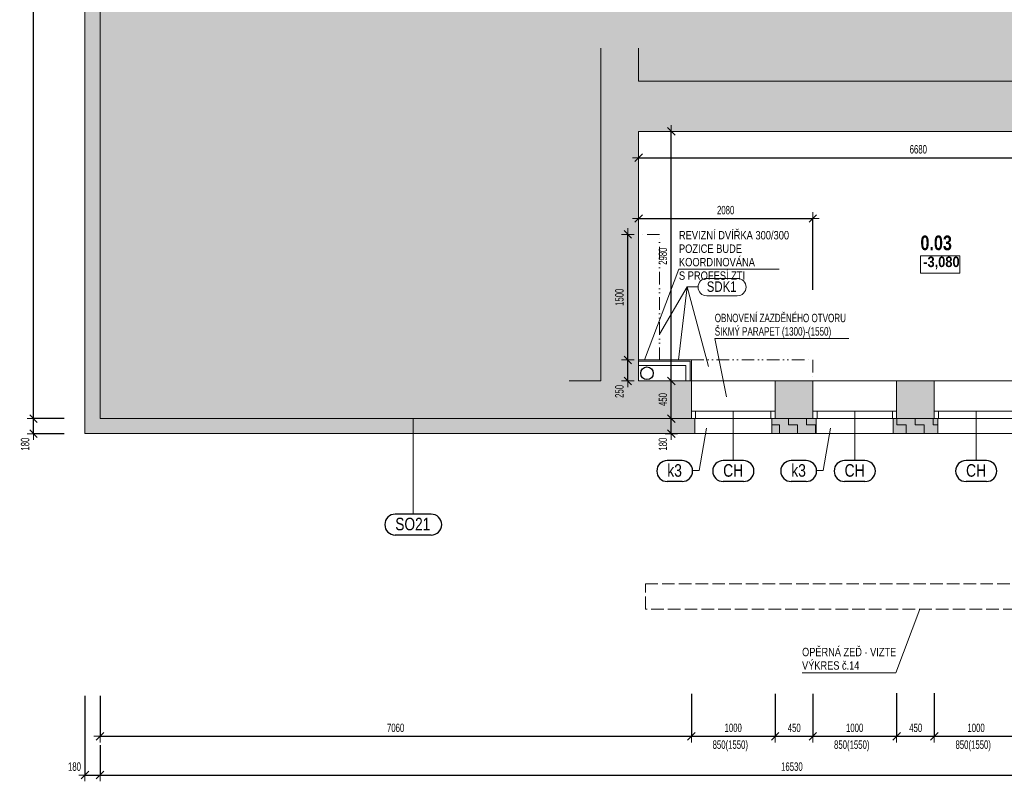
# Model space of a CAD drawing. Header units: millimetres. Extents: x -97971 to 48677, y -63570 to -5533.
# Tile 29 of 65: x -18897 to -7142, y -61928 to -52833. Entities that reach past the tile are written whole.
import ezdxf

# ---------------------------------------------------------------- set-up
doc = ezdxf.new("R2010")
doc.units = ezdxf.units.MM
doc.header["$PDMODE"] = 65
doc.linetypes.add('Carkovana 2x_1', pattern=[200, 150, -50])
doc.linetypes.add('JIS_09_15', pattern=[300, 150, -50, 0, -50, 0, -50])
for name, color, linetype, lineweight in [('XR$1$1.PP - NÁVRH_1', 7, 'Continuous', 25), ('XR$2$KOTY_1', 7, 'Continuous', 25), ('XR$4$VÝPLNĚ_1', 7, 'Continuous', 25), ('XR$7$FILING ___1', 7, 'Continuous', 25), ('XR$8$TZB ___1', 7, 'Continuous', 25), ('XR$9$KCE NAD_1', 7, 'Continuous', 25)]:
    doc.layers.add(name, color=color, linetype=linetype, lineweight=lineweight)
doc.styles.add('ARIAL', font='ARIAL.TTF')
doc.styles.add('Arial Black', font='Arial Black')
doc.styles.add('ARIALNARROW', font='ARIALN.TTF')
doc.dimstyles.new('DIMSTYLE_3', dxfattribs={"dimtxt": 100, "dimasz": 150, "dimexe": 0, "dimexo": 0, "dimgap": 50, "dimtad": 2, "dimdec": 0, "dimrnd": 5, "dimzin": 12, "dimdsep": 46, "dimtxsty": 'ARIALNARROW', "dimblk1": 'ALL_ML_STRICH', "dimblk2": 'ALL_ML_STRICH', "dimsah": 1, "dimcen": 0, "dimclrd": 6, "dimclre": 6, "dimclrt": 6, "dimadec": 0, "dimazin": 0, "dimtfac": 1, "dimtdec": 0, "dimtix": 1, "dimtmove": 2, "dimatfit": 3, "dimfxl": 0, "dimtzin": 0, "dimlwd": 0, "dimlwe": 13, "dimarcsym": 0})
doc.dimstyles.new('DIMSTYLE_4', dxfattribs={"dimtxt": 100, "dimasz": 150, "dimexe": 0, "dimexo": 0, "dimgap": 50, "dimtad": 2, "dimdec": 0, "dimrnd": 5, "dimzin": 12, "dimdsep": 46, "dimtxsty": 'ARIALNARROW', "dimblk1": 'ALL_ML_STRICH', "dimblk2": 'ALL_ML_STRICH', "dimsah": 1, "dimcen": 0, "dimclrd": 6, "dimclre": 6, "dimclrt": 6, "dimadec": 0, "dimazin": 0, "dimtfac": 1, "dimtdec": 0, "dimtix": 1, "dimtmove": 2, "dimatfit": 3, "dimfxl": 0, "dimtvp": 1.2, "dimtzin": 0, "dimlwd": 0, "dimlwe": 13, "dimarcsym": 0})
doc.dimstyles.new('DIMSTYLE_5', dxfattribs={"dimtxt": 100, "dimasz": 150, "dimexe": 0, "dimexo": 0, "dimgap": 50, "dimtad": 2, "dimdec": 0, "dimrnd": 5, "dimzin": 12, "dimdsep": 46, "dimtxsty": 'ARIALNARROW', "dimblk1": 'ALL_ML_STRICH', "dimblk2": 'ALL_ML_STRICH', "dimsah": 1, "dimcen": 0, "dimclrd": 6, "dimclre": 6, "dimclrt": 6, "dimadec": 0, "dimazin": 0, "dimtfac": 1, "dimtdec": 0, "dimtix": 1, "dimtmove": 2, "dimatfit": 3, "dimfxl": 0, "dimtvp": 1.2, "dimtzin": 0, "dimlwd": 0, "dimlwe": 13, "dimarcsym": 0})
pattern_1 = [(0, (216, 216), (108, 108), [108, -108]), (90, (216, 216), (-108, 108), [108, -108])]

# ---------------------------------------------------------------- blocks, each defined once
blk = doc.blocks.new('ALL_ML_STRICH')
at = {"color": 0, "linetype": 'ByBlock', "lineweight": -2}
for p, q in [((-1, 0), (0.5, 0)), ((-0.3, -0.3), (0.3, 0.3)), ((0, -0.5), (0, 0.5))]:
    blk.add_line(p, q, dxfattribs=at)
blk = doc.blocks.new('*D21')
at = {"layer": 'DEFPOINTS', "color": 6, "linetype": 'Continuous', "lineweight": 13}
for p in [(-9428, -57597), (-11118, -57777), (-9388, -57777)]:
    blk.add_point(p, dxfattribs=at)
at = {"layer": 'XR$2$KOTY_1', "color": 6, "linetype": 'Continuous', "lineweight": -2}
for p, q in [((-11118, -57597), (-11118, -57597)), ((-11118, -57777), (-11118, -57597)), ((-11118, -57777), (-11118, -57777))]:
    blk.add_line(p, q, dxfattribs=at)
at = {"layer": 'XR$2$KOTY_1', "color": 6, "linetype": 'Continuous', "lineweight": 13, "xscale": 150, "yscale": 150, "zscale": 150}
for p, rotation in [((-11118, -57597), 90), ((-11118, -57777), 270)]:
    blk.add_blockref('ALL_ML_STRICH', p, dxfattribs=dict(at, rotation=rotation))
at = {"layer": 'XR$2$KOTY_1', "color": 6, "linetype": 'Continuous', "lineweight": 13, "insert": (-11218, -57902), "char_height": 100, "width": 243.43, "attachment_point": 5, "rotation": 90, "style": 'ARIALNARROW'}
blk.add_mtext('\\W0.81;\\A1;{180}', dxfattribs=at)
blk = doc.blocks.new('*D22')
at = {"layer": 'DEFPOINTS', "color": 6, "linetype": 'Continuous', "lineweight": 13}
for p in [(-11508, -57147), (-11118, -57597), (-9428, -57597)]:
    blk.add_point(p, dxfattribs=at)
at = {"layer": 'XR$2$KOTY_1', "color": 6, "linetype": 'Continuous', "lineweight": -2}
for p, q in [((-11118, -57147), (-11118, -57147)), ((-11118, -57597), (-11118, -57147)), ((-11118, -57597), (-11118, -57597))]:
    blk.add_line(p, q, dxfattribs=at)
at = {"layer": 'XR$2$KOTY_1', "color": 6, "linetype": 'Continuous', "lineweight": 13, "xscale": 150, "yscale": 150, "zscale": 150}
for p, rotation in [((-11118, -57147), 90), ((-11118, -57597), 270)]:
    blk.add_blockref('ALL_ML_STRICH', p, dxfattribs=dict(at, rotation=rotation))
at = {"layer": 'XR$2$KOTY_1', "color": 6, "linetype": 'Continuous', "lineweight": 13, "insert": (-11218, -57369), "char_height": 100, "width": 243.43, "attachment_point": 5, "rotation": 90, "style": 'ARIALNARROW'}
blk.add_mtext('\\W0.81;\\A1;{450}', dxfattribs=at)
blk = doc.blocks.new('*D23')
at = {"layer": 'DEFPOINTS', "color": 6, "linetype": 'Continuous', "lineweight": 13}
for p in [(-11508, -54167), (-11508, -57147), (-11118, -57147)]:
    blk.add_point(p, dxfattribs=at)
at = {"layer": 'XR$2$KOTY_1', "color": 6, "linetype": 'Continuous', "lineweight": -2}
for p, q in [((-11118, -54167), (-11118, -54167)), ((-11118, -57147), (-11118, -54167)), ((-11118, -57147), (-11118, -57147))]:
    blk.add_line(p, q, dxfattribs=at)
at = {"layer": 'XR$2$KOTY_1', "color": 6, "linetype": 'Continuous', "lineweight": 13, "xscale": 150, "yscale": 150, "zscale": 150}
for p, rotation in [((-11118, -54167), 90), ((-11118, -57147), 270)]:
    blk.add_blockref('ALL_ML_STRICH', p, dxfattribs=dict(at, rotation=rotation))
at = {"layer": 'XR$2$KOTY_1', "color": 6, "linetype": 'Continuous', "lineweight": 13, "insert": (-11218, -55658), "char_height": 100, "width": 324.57, "attachment_point": 5, "rotation": 90, "style": 'ARIALNARROW'}
blk.add_mtext('\\W0.81;\\A1;{2980}', dxfattribs=at)
blk = doc.blocks.new('*D33')
at = {"layer": 'DEFPOINTS', "color": 6, "linetype": 'Continuous', "lineweight": 13}
for p in [(-17938, -57597), (-18732, -57777), (-18118, -57777)]:
    blk.add_point(p, dxfattribs=at)
at = {"layer": 'XR$2$KOTY_1', "color": 6, "linetype": 'Continuous', "lineweight": -2}
for p, q in [((-18368, -57597), (-18732, -57597)), ((-18732, -57777), (-18732, -57597)), ((-18368, -57777), (-18732, -57777))]:
    blk.add_line(p, q, dxfattribs=at)
at = {"layer": 'XR$2$KOTY_1', "color": 6, "linetype": 'Continuous', "lineweight": 13, "xscale": 150, "yscale": 150, "zscale": 150}
for p, rotation in [((-18732, -57597), 90), ((-18732, -57777), 270)]:
    blk.add_blockref('ALL_ML_STRICH', p, dxfattribs=dict(at, rotation=rotation))
at = {"layer": 'XR$2$KOTY_1', "color": 6, "linetype": 'Continuous', "lineweight": 13, "insert": (-18832, -57902), "char_height": 100, "width": 243.43, "attachment_point": 5, "rotation": 90, "style": 'ARIALNARROW'}
blk.add_mtext('\\W0.81;\\A1;{180}', dxfattribs=at)
blk = doc.blocks.new('*D34')
at = {"layer": 'DEFPOINTS', "color": 6, "linetype": 'Continuous', "lineweight": 13}
for p in [(-17938, -45472), (-18732, -57597), (-17938, -57597)]:
    blk.add_point(p, dxfattribs=at)
at = {"layer": 'XR$2$KOTY_1', "color": 6, "linetype": 'Continuous', "lineweight": -2}
for p, q in [((-18368, -45472), (-18732, -45472)), ((-18732, -57597), (-18732, -45472)), ((-18368, -57597), (-18732, -57597))]:
    blk.add_line(p, q, dxfattribs=at)
at = {"layer": 'XR$2$KOTY_1', "color": 6, "linetype": 'Continuous', "lineweight": 13, "xscale": 150, "yscale": 150, "zscale": 150}
for p, rotation in [((-18732, -45472), 90), ((-18732, -57597), 270)]:
    blk.add_blockref('ALL_ML_STRICH', p, dxfattribs=dict(at, rotation=rotation))
at = {"layer": 'XR$2$KOTY_1', "color": 6, "linetype": 'Continuous', "lineweight": 13, "insert": (-18832, -51539), "char_height": 100, "width": 405.71, "attachment_point": 5, "rotation": 90, "style": 'ARIALNARROW'}
blk.add_mtext('\\W0.81;\\A1;{12125}', dxfattribs=at)
blk = doc.blocks.new('*D65')
at = {"layer": 'DEFPOINTS', "color": 6, "linetype": 'Continuous', "lineweight": 13}
for p in [(-11508, -55208), (-11508, -55397), (-9428, -56897)]:
    blk.add_point(p, dxfattribs=at)
at = {"layer": 'XR$2$KOTY_1', "color": 6, "linetype": 'Continuous', "lineweight": -2}
for p, q in [((-11508, -55208), (-11508, -55208)), ((-11508, -55208), (-9428, -55208)), ((-9428, -56058), (-9428, -55208))]:
    blk.add_line(p, q, dxfattribs=at)
at = {"layer": 'XR$2$KOTY_1', "color": 6, "linetype": 'Continuous', "lineweight": 13, "xscale": 150, "yscale": 150, "zscale": 150, "rotation": 180}
blk.add_blockref('ALL_ML_STRICH', (-11508, -55208), dxfattribs=at)
at = {"layer": 'XR$2$KOTY_1', "color": 6, "linetype": 'Continuous', "lineweight": 13, "xscale": 150, "yscale": 150, "zscale": 150}
blk.add_blockref('ALL_ML_STRICH', (-9428, -55208), dxfattribs=at)
at = {"layer": 'XR$2$KOTY_1', "color": 6, "linetype": 'Continuous', "lineweight": 13, "insert": (-10469, -55108), "char_height": 100, "width": 324.57, "attachment_point": 5, "style": 'ARIALNARROW'}
blk.add_mtext('\\W0.81;\\A1;{2080}', dxfattribs=at)
blk = doc.blocks.new('*D66')
at = {"layer": 'DEFPOINTS', "color": 6, "linetype": 'Continuous', "lineweight": 13}
for p in [(-11508, -56897), (-11637, -57147), (-11508, -57147)]:
    blk.add_point(p, dxfattribs=at)
at = {"layer": 'XR$2$KOTY_1', "color": 6, "linetype": 'Continuous', "lineweight": -2}
for p, q in [((-11637, -56897), (-11637, -56897)), ((-11637, -57147), (-11637, -56897)), ((-11637, -57147), (-11637, -57147))]:
    blk.add_line(p, q, dxfattribs=at)
at = {"layer": 'XR$2$KOTY_1', "color": 6, "linetype": 'Continuous', "lineweight": 13, "xscale": 150, "yscale": 150, "zscale": 150}
for p, rotation in [((-11637, -56897), 90), ((-11637, -57147), 270)]:
    blk.add_blockref('ALL_ML_STRICH', p, dxfattribs=dict(at, rotation=rotation))
at = {"layer": 'XR$2$KOTY_1', "color": 6, "linetype": 'Continuous', "lineweight": 13, "insert": (-11737, -57272), "char_height": 100, "width": 243.43, "attachment_point": 5, "rotation": 90, "style": 'ARIALNARROW'}
blk.add_mtext('\\W0.81;\\A1;{250}', dxfattribs=at)
blk = doc.blocks.new('*D67')
at = {"layer": 'DEFPOINTS', "color": 6, "linetype": 'Continuous', "lineweight": 13}
for p in [(-11508, -55397), (-11637, -56897), (-11508, -56897)]:
    blk.add_point(p, dxfattribs=at)
at = {"layer": 'XR$2$KOTY_1', "color": 6, "linetype": 'Continuous', "lineweight": -2}
for p, q in [((-11637, -55397), (-11637, -55397)), ((-11637, -56897), (-11637, -55397)), ((-11637, -56897), (-11637, -56897))]:
    blk.add_line(p, q, dxfattribs=at)
at = {"layer": 'XR$2$KOTY_1', "color": 6, "linetype": 'Continuous', "lineweight": 13, "xscale": 150, "yscale": 150, "zscale": 150}
for p, rotation in [((-11637, -55397), 90), ((-11637, -56897), 270)]:
    blk.add_blockref('ALL_ML_STRICH', p, dxfattribs=dict(at, rotation=rotation))
at = {"layer": 'XR$2$KOTY_1', "color": 6, "linetype": 'Continuous', "lineweight": 13, "insert": (-11737, -56148), "char_height": 100, "width": 324.57, "attachment_point": 5, "rotation": 90, "style": 'ARIALNARROW'}
blk.add_mtext('\\W0.81;\\A1;{1500}', dxfattribs=at)
blk = doc.blocks.new('*D73')
at = {"layer": 'DEFPOINTS', "color": 6, "linetype": 'Continuous', "lineweight": 13}
for p in [(-17938, -57597), (-18118, -57777), (-18118, -61853)]:
    blk.add_point(p, dxfattribs=at)
at = {"layer": 'XR$2$KOTY_1', "color": 6, "linetype": 'Continuous', "lineweight": -2}
for p, q in [((-18118, -60909), (-18118, -61853)), ((-17938, -61495), (-17938, -61853)), ((-18118, -61853), (-17938, -61853))]:
    blk.add_line(p, q, dxfattribs=at)
at = {"layer": 'XR$2$KOTY_1', "color": 6, "linetype": 'Continuous', "lineweight": 13, "xscale": 150, "yscale": 150, "zscale": 150, "rotation": 180}
blk.add_blockref('ALL_ML_STRICH', (-18118, -61853), dxfattribs=at)
at = {"layer": 'XR$2$KOTY_1', "color": 6, "linetype": 'Continuous', "lineweight": 13, "xscale": 150, "yscale": 150, "zscale": 150}
blk.add_blockref('ALL_ML_STRICH', (-17938, -61853), dxfattribs=at)
at = {"layer": 'XR$2$KOTY_1', "color": 6, "linetype": 'Continuous', "lineweight": 13, "insert": (-18243, -61753), "char_height": 100, "width": 243.43, "attachment_point": 5, "style": 'ARIALNARROW'}
blk.add_mtext('\\W0.81;\\A1;{180}', dxfattribs=at)
blk = doc.blocks.new('*D74')
at = {"layer": 'DEFPOINTS', "color": 6, "linetype": 'Continuous', "lineweight": 13}
for p in [(-17938, -57597), (-1408, -59847), (-17938, -61853)]:
    blk.add_point(p, dxfattribs=at)
at = {"layer": 'XR$2$KOTY_1', "color": 6, "linetype": 'Continuous', "lineweight": -2}
for p, q in [((-17938, -61495), (-17938, -61853)), ((-1408, -61565), (-1408, -61853)), ((-17938, -61853), (-1408, -61853))]:
    blk.add_line(p, q, dxfattribs=at)
at = {"layer": 'XR$2$KOTY_1', "color": 6, "linetype": 'Continuous', "lineweight": 13, "xscale": 150, "yscale": 150, "zscale": 150, "rotation": 180}
blk.add_blockref('ALL_ML_STRICH', (-17938, -61853), dxfattribs=at)
at = {"layer": 'XR$2$KOTY_1', "color": 6, "linetype": 'Continuous', "lineweight": 13, "xscale": 150, "yscale": 150, "zscale": 150}
blk.add_blockref('ALL_ML_STRICH', (-1408, -61853), dxfattribs=at)
at = {"layer": 'XR$2$KOTY_1', "color": 6, "linetype": 'Continuous', "lineweight": 13, "insert": (-9678, -61753), "char_height": 100, "width": 405.71, "attachment_point": 5, "style": 'ARIALNARROW'}
blk.add_mtext('\\W0.81;\\A1;{16530}', dxfattribs=at)
blk = doc.blocks.new('*D78')
at = {"layer": 'DEFPOINTS', "color": 6, "linetype": 'Continuous', "lineweight": 13}
for p in [(-10878, -57147), (-17938, -57597), (-17938, -61390)]:
    blk.add_point(p, dxfattribs=at)
at = {"layer": 'XR$2$KOTY_1', "color": 6, "linetype": 'Continuous', "lineweight": -2}
for p, q in [((-10878, -60882), (-10878, -61390)), ((-17938, -60909), (-17938, -61390)), ((-17938, -61390), (-10878, -61390))]:
    blk.add_line(p, q, dxfattribs=at)
at = {"layer": 'XR$2$KOTY_1', "color": 6, "linetype": 'Continuous', "lineweight": 13, "xscale": 150, "yscale": 150, "zscale": 150, "rotation": 180}
blk.add_blockref('ALL_ML_STRICH', (-17938, -61390), dxfattribs=at)
at = {"layer": 'XR$2$KOTY_1', "color": 6, "linetype": 'Continuous', "lineweight": 13, "xscale": 150, "yscale": 150, "zscale": 150}
blk.add_blockref('ALL_ML_STRICH', (-10878, -61390), dxfattribs=at)
at = {"layer": 'XR$2$KOTY_1', "color": 6, "linetype": 'Continuous', "lineweight": 13, "insert": (-14409, -61290), "char_height": 100, "width": 324.57, "attachment_point": 5, "style": 'ARIALNARROW'}
blk.add_mtext('\\W0.81;\\A1;{7060}', dxfattribs=at)
blk = doc.blocks.new('*D79')
at = {"layer": 'DEFPOINTS', "color": 6, "linetype": 'Continuous', "lineweight": 13}
for p in [(-10878, -57147), (-9878, -57147), (-10878, -61390)]:
    blk.add_point(p, dxfattribs=at)
at = {"layer": 'XR$2$KOTY_1', "color": 6, "linetype": 'Continuous', "lineweight": -2}
for p, q in [((-10878, -60882), (-10878, -61390)), ((-9878, -60882), (-9878, -61390)), ((-10878, -61390), (-9878, -61390))]:
    blk.add_line(p, q, dxfattribs=at)
at = {"layer": 'XR$2$KOTY_1', "color": 6, "linetype": 'Continuous', "lineweight": 13, "xscale": 150, "yscale": 150, "zscale": 150, "rotation": 180}
blk.add_blockref('ALL_ML_STRICH', (-10878, -61390), dxfattribs=at)
at = {"layer": 'XR$2$KOTY_1', "color": 6, "linetype": 'Continuous', "lineweight": 13, "xscale": 150, "yscale": 150, "zscale": 150}
blk.add_blockref('ALL_ML_STRICH', (-9878, -61390), dxfattribs=at)
at = {"layer": 'XR$2$KOTY_1', "color": 6, "linetype": 'Continuous', "lineweight": 13, "insert": (-10379, -61290), "char_height": 100, "width": 324.57, "attachment_point": 5, "style": 'ARIALNARROW'}
blk.add_mtext('\\W0.81;\\A1;{1000}', dxfattribs=at)
at = {"layer": 'XR$2$KOTY_1', "color": 6, "linetype": 'Continuous', "lineweight": 13, "insert": (-10625, -61440), "char_height": 100, "width": 5, "attachment_point": 1, "line_spacing_factor": 0.60241, "style": 'ARIALNARROW'}
blk.add_mtext('\\W0.81;850(1550)', dxfattribs=at)
blk = doc.blocks.new('*D80')
at = {"layer": 'DEFPOINTS', "color": 6, "linetype": 'Continuous', "lineweight": 13}
for p in [(-9878, -57147), (-9428, -57147), (-9878, -61390)]:
    blk.add_point(p, dxfattribs=at)
at = {"layer": 'XR$2$KOTY_1', "color": 6, "linetype": 'Continuous', "lineweight": -2}
for p, q in [((-9878, -60882), (-9878, -61390)), ((-9428, -60882), (-9428, -61390)), ((-9878, -61390), (-9428, -61390))]:
    blk.add_line(p, q, dxfattribs=at)
at = {"layer": 'XR$2$KOTY_1', "color": 6, "linetype": 'Continuous', "lineweight": 13, "xscale": 150, "yscale": 150, "zscale": 150, "rotation": 180}
blk.add_blockref('ALL_ML_STRICH', (-9878, -61390), dxfattribs=at)
at = {"layer": 'XR$2$KOTY_1', "color": 6, "linetype": 'Continuous', "lineweight": 13, "xscale": 150, "yscale": 150, "zscale": 150}
blk.add_blockref('ALL_ML_STRICH', (-9428, -61390), dxfattribs=at)
at = {"layer": 'XR$2$KOTY_1', "color": 6, "linetype": 'Continuous', "lineweight": 13, "insert": (-9650, -61290), "char_height": 100, "width": 243.43, "attachment_point": 5, "style": 'ARIALNARROW'}
blk.add_mtext('\\W0.81;\\A1;{450}', dxfattribs=at)
blk = doc.blocks.new('*D81')
at = {"layer": 'DEFPOINTS', "color": 6, "linetype": 'Continuous', "lineweight": 13}
for p in [(-9428, -57147), (-8428, -57147), (-9428, -61390)]:
    blk.add_point(p, dxfattribs=at)
at = {"layer": 'XR$2$KOTY_1', "color": 6, "linetype": 'Continuous', "lineweight": -2}
for p, q in [((-9428, -60882), (-9428, -61390)), ((-8428, -60877), (-8428, -61390)), ((-9428, -61390), (-8428, -61390))]:
    blk.add_line(p, q, dxfattribs=at)
at = {"layer": 'XR$2$KOTY_1', "color": 6, "linetype": 'Continuous', "lineweight": 13, "xscale": 150, "yscale": 150, "zscale": 150, "rotation": 180}
blk.add_blockref('ALL_ML_STRICH', (-9428, -61390), dxfattribs=at)
at = {"layer": 'XR$2$KOTY_1', "color": 6, "linetype": 'Continuous', "lineweight": 13, "xscale": 150, "yscale": 150, "zscale": 150}
blk.add_blockref('ALL_ML_STRICH', (-8428, -61390), dxfattribs=at)
at = {"layer": 'XR$2$KOTY_1', "color": 6, "linetype": 'Continuous', "lineweight": 13, "insert": (-8929, -61290), "char_height": 100, "width": 324.57, "attachment_point": 5, "style": 'ARIALNARROW'}
blk.add_mtext('\\W0.81;\\A1;{1000}', dxfattribs=at)
at = {"layer": 'XR$2$KOTY_1', "color": 6, "linetype": 'Continuous', "lineweight": 13, "insert": (-9175, -61440), "char_height": 100, "width": 5, "attachment_point": 1, "line_spacing_factor": 0.60241, "style": 'ARIALNARROW'}
blk.add_mtext('\\W0.81;850(1550)', dxfattribs=at)
blk = doc.blocks.new('*D82')
at = {"layer": 'DEFPOINTS', "color": 6, "linetype": 'Continuous', "lineweight": 13}
for p in [(-8428, -57147), (-7978, -57147), (-8428, -61390)]:
    blk.add_point(p, dxfattribs=at)
at = {"layer": 'XR$2$KOTY_1', "color": 6, "linetype": 'Continuous', "lineweight": -2}
for p, q in [((-8428, -60877), (-8428, -61390)), ((-7978, -60875), (-7978, -61390)), ((-8428, -61390), (-7978, -61390))]:
    blk.add_line(p, q, dxfattribs=at)
at = {"layer": 'XR$2$KOTY_1', "color": 6, "linetype": 'Continuous', "lineweight": 13, "xscale": 150, "yscale": 150, "zscale": 150, "rotation": 180}
blk.add_blockref('ALL_ML_STRICH', (-8428, -61390), dxfattribs=at)
at = {"layer": 'XR$2$KOTY_1', "color": 6, "linetype": 'Continuous', "lineweight": 13, "xscale": 150, "yscale": 150, "zscale": 150}
blk.add_blockref('ALL_ML_STRICH', (-7978, -61390), dxfattribs=at)
at = {"layer": 'XR$2$KOTY_1', "color": 6, "linetype": 'Continuous', "lineweight": 13, "insert": (-8200, -61290), "char_height": 100, "width": 243.43, "attachment_point": 5, "style": 'ARIALNARROW'}
blk.add_mtext('\\W0.81;\\A1;{450}', dxfattribs=at)
blk = doc.blocks.new('*D83')
at = {"layer": 'DEFPOINTS', "color": 6, "linetype": 'Continuous', "lineweight": 13}
for p in [(-7978, -57147), (-6978, -57147), (-7978, -61390)]:
    blk.add_point(p, dxfattribs=at)
at = {"layer": 'XR$2$KOTY_1', "color": 6, "linetype": 'Continuous', "lineweight": -2}
for p, q in [((-7978, -60875), (-7978, -61390)), ((-6978, -60869), (-6978, -61390)), ((-7978, -61390), (-6978, -61390))]:
    blk.add_line(p, q, dxfattribs=at)
at = {"layer": 'XR$2$KOTY_1', "color": 6, "linetype": 'Continuous', "lineweight": 13, "xscale": 150, "yscale": 150, "zscale": 150, "rotation": 180}
blk.add_blockref('ALL_ML_STRICH', (-7978, -61390), dxfattribs=at)
at = {"layer": 'XR$2$KOTY_1', "color": 6, "linetype": 'Continuous', "lineweight": 13, "xscale": 150, "yscale": 150, "zscale": 150}
blk.add_blockref('ALL_ML_STRICH', (-6978, -61390), dxfattribs=at)
at = {"layer": 'XR$2$KOTY_1', "color": 6, "linetype": 'Continuous', "lineweight": 13, "insert": (-7479, -61290), "char_height": 100, "width": 324.57, "attachment_point": 5, "style": 'ARIALNARROW'}
blk.add_mtext('\\W0.81;\\A1;{1000}', dxfattribs=at)
at = {"layer": 'XR$2$KOTY_1', "color": 6, "linetype": 'Continuous', "lineweight": 13, "insert": (-7725, -61440), "char_height": 100, "width": 5, "attachment_point": 1, "line_spacing_factor": 0.60241, "style": 'ARIALNARROW'}
blk.add_mtext('\\W0.81;850(1550)', dxfattribs=at)
blk = doc.blocks.new('*D92')
at = {"layer": 'DEFPOINTS', "color": 6, "linetype": 'Continuous', "lineweight": 13}
for p in [(-11508, -54167), (-4828, -54167), (-11508, -54482)]:
    blk.add_point(p, dxfattribs=at)
at = {"layer": 'XR$2$KOTY_1', "color": 6, "linetype": 'Continuous', "lineweight": -2}
for p, q in [((-11508, -54482), (-11508, -54482)), ((-11508, -54482), (-4828, -54482)), ((-4828, -54482), (-4828, -54482))]:
    blk.add_line(p, q, dxfattribs=at)
at = {"layer": 'XR$2$KOTY_1', "color": 6, "linetype": 'Continuous', "lineweight": 13, "xscale": 150, "yscale": 150, "zscale": 150, "rotation": 180}
blk.add_blockref('ALL_ML_STRICH', (-11508, -54482), dxfattribs=at)
at = {"layer": 'XR$2$KOTY_1', "color": 6, "linetype": 'Continuous', "lineweight": 13, "xscale": 150, "yscale": 150, "zscale": 150}
blk.add_blockref('ALL_ML_STRICH', (-4828, -54482), dxfattribs=at)
at = {"layer": 'XR$2$KOTY_1', "color": 6, "linetype": 'Continuous', "lineweight": 13, "insert": (-8169, -54382), "char_height": 100, "width": 324.57, "attachment_point": 5, "style": 'ARIALNARROW'}
blk.add_mtext('\\W0.81;\\A1;{6680}', dxfattribs=at)

msp = doc.modelspace()

# ---------------------------------------------------------------- hatches: boundary and pattern name
at = {"layer": 'XR$7$FILING ___1', "linetype": 'Continuous', "lineweight": 13}
for color, points in [(11, [(-11327.8, -45291.7), (-18117.8, -45291.7), (-18117.8, -57776.7), (-10837.8, -57776.7), (-10837.8, -57596.7), (-17937.8, -57596.7), (-17937.8, -45471.7), (-11507.8, -45471.7), (-11507.8, -47156.7), (-1982.8, -47156.7), (-1982.8, -46976.7), (-11327.8, -46976.7)]), (254, [(-2875.1, -47156.7), (-11507.8, -47156.7), (-11507.8, -45471.7), (-17937.8, -45471.7), (-17937.8, -57596.7), (-12335.6, -57596.7), (-12335.6, -57146.7), (-11957.8, -57146.7), (-11957.8, -53172.2), (-11507.8, -53172.2), (-11507.8, -53566.7), (-2652.8, -53566.7), (-2652.8, -47606.7), (-2875.1, -47606.7)]), (11, [(-9917.8, -57776.7), (-9387.8, -57776.7), (-9387.8, -57596.7), (-9917.8, -57596.7)]), (11, [(-7937.8, -57596.7), (-8467.8, -57596.7), (-8467.8, -57776.7), (-7937.8, -57776.7)])]:
    msp.add_hatch(color=color, dxfattribs=at).paths.add_polyline_path(points, flags=0)
h = msp.add_hatch(dxfattribs=at)
h.set_pattern_fill('VZOR', scale=108, style=0, pattern_type=2)
h.set_pattern_definition(pattern_1)
h.paths.add_polyline_path([(-11327.8, -45291.7), (-18117.8, -45291.7), (-18117.8, -57776.7), (-10837.8, -57776.7), (-10837.8, -57596.7), (-17937.8, -57596.7), (-17937.8, -45471.7), (-11507.8, -45471.7), (-11507.8, -47156.7), (-1982.8, -47156.7), (-1982.8, -46976.7), (-11327.8, -46976.7)], flags=0)
at = {"layer": 'XR$7$FILING ___1', "linetype": 'Continuous', "lineweight": 50}
for points in [[(-2022.8, -47606.7), (-2022.8, -47156.7), (-2875.1, -47156.7), (-2875.1, -47606.7), (-2652.8, -47606.7), (-2652.8, -53566.7), (-11507.8, -53566.7), (-11507.8, -53172.2), (-11957.8, -53172.2), (-11957.8, -57146.7), (-12335.6, -57146.7), (-12335.6, -57596.7), (-10877.8, -57596.7), (-10877.8, -57146.7), (-11507.8, -57146.7), (-11507.8, -54166.7), (-4827.8, -54166.7), (-4827.8, -54966.7), (-4527.8, -54966.7), (-4527.8, -54166.7), (-1077.8, -54166.7), (-1077.8, -54266.7), (-777.8, -54266.7), (-777.8, -53566.7), (-1357.8, -53566.7), (-1357.8, -52966.7), (-2052.8, -52966.7), (-2052.8, -47606.7)], [(-9427.8, -57146.7), (-9877.8, -57146.7), (-9877.8, -57596.7), (-9427.8, -57596.7)], [(-8427.8, -57596.7), (-7977.8, -57596.7), (-7977.8, -57146.7), (-8427.8, -57146.7)]]:
    msp.add_hatch(color=254, dxfattribs=at).paths.add_polyline_path(points)
at = {"layer": 'XR$7$FILING ___1', "linetype": 'Continuous', "lineweight": 13}
h = msp.add_hatch(dxfattribs=at)
h.set_pattern_fill('VZOR', scale=108, style=0, pattern_type=2)
h.set_pattern_definition(pattern_1)
h.paths.add_polyline_path([(-9917.8, -57776.7), (-9387.8, -57776.7), (-9387.8, -57596.7), (-9917.8, -57596.7)], flags=0)
h = msp.add_hatch(dxfattribs=at)
h.set_pattern_fill('VZOR', scale=108, style=0, pattern_type=2)
h.set_pattern_definition(pattern_1)
h.paths.add_polyline_path([(-7937.8, -57596.7), (-8467.8, -57596.7), (-8467.8, -57776.7), (-7937.8, -57776.7)], flags=0)

# ---------------------------------------------------------------- linework, layer by layer
at = {"layer": 'XR$1$1.PP - NÁVRH_1', "color": 7, "linetype": 'Continuous', "lineweight": 13}
for p, q in [((-18117.8, -45291.7), (-18117.8, -57776.7)), ((-17937.8, -45471.7), (-17937.8, -57596.7)), ((-10877.8, -56896.7), (-11507.8, -56896.7)), ((-10892.8, -56911.7), (-11507.8, -56911.7)), ((-10942.8, -56961.7), (-11507.8, -56961.7)), ((-10942.8, -57146.7), (-10942.8, -56961.7)), ((-10892.8, -57146.7), (-10892.8, -56911.7)), ((-10877.8, -57146.7), (-10877.8, -56896.7)), ((-9877.8, -57146.7), (-10877.8, -57146.7)), ((-9877.8, -57146.7), (-10877.8, -57146.7)), ((-8427.8, -57146.7), (-9427.8, -57146.7)), ((-8427.8, -57146.7), (-9427.8, -57146.7)), ((-6977.8, -57146.7), (-7977.8, -57146.7)), ((-17937.8, -57596.7), (-12335.6, -57596.7)), ((-10837.8, -57596.7), (-10877.8, -57596.7)), ((-10837.8, -57596.7), (-10837.8, -57776.7)), ((-10837.8, -57596.7), (-10837.8, -57776.7)), ((-9917.8, -57596.7), (-9917.8, -57776.7)), ((-9917.8, -57596.7), (-9917.8, -57776.7)), ((-9877.8, -57596.7), (-9917.8, -57596.7)), ((-9387.8, -57596.7), (-9427.8, -57596.7)), ((-9387.8, -57596.7), (-9387.8, -57776.7)), ((-9387.8, -57596.7), (-9387.8, -57776.7)), ((-8467.8, -57596.7), (-8467.8, -57776.7)), ((-8467.8, -57596.7), (-8467.8, -57776.7)), ((-8427.8, -57596.7), (-8467.8, -57596.7)), ((-7937.8, -57596.7), (-7977.8, -57596.7)), ((-7937.8, -57596.7), (-7937.8, -57776.7)), ((-18117.8, -57776.7), (-10837.8, -57776.7)), ((-10837.8, -57776.7), (-9917.8, -57776.7)), ((-9917.8, -57776.7), (-9387.8, -57776.7)), ((-9387.8, -57776.7), (-8467.8, -57776.7)), ((-8467.8, -57776.7), (-7937.8, -57776.7)), ((-7937.8, -57776.7), (-7017.8, -57776.7))]:
    msp.add_line(p, q, dxfattribs=at)
at = {"layer": 'XR$1$1.PP - NÁVRH_1', "color": 14, "linetype": 'Continuous', "lineweight": 13}
for p, q in [((-11957.8, -53172.2), (-11957.8, -57146.7)), ((-11507.8, -53172.2), (-11507.8, -53566.7)), ((-11507.8, -53566.7), (-2652.8, -53566.7)), ((-11507.8, -54166.7), (-4827.8, -54166.7)), ((-11507.8, -54166.7), (-11507.8, -57146.7)), ((-12335.6, -57146.7), (-11957.8, -57146.7)), ((-11507.8, -57146.7), (-10877.8, -57146.7)), ((-10877.8, -57146.7), (-10877.8, -57596.7)), ((-10877.8, -57146.7), (-10877.8, -57596.7)), ((-9877.8, -57146.7), (-9877.8, -57596.7)), ((-9877.8, -57146.7), (-9877.8, -57596.7)), ((-9877.8, -57146.7), (-9427.8, -57146.7)), ((-9427.8, -57146.7), (-9427.8, -57596.7)), ((-9427.8, -57146.7), (-9427.8, -57596.7)), ((-8427.8, -57146.7), (-8427.8, -57596.7)), ((-8427.8, -57146.7), (-7977.8, -57146.7)), ((-8427.8, -57146.7), (-8427.8, -57596.7)), ((-7977.8, -57146.7), (-7977.8, -57596.7)), ((-12335.6, -57596.7), (-10877.8, -57596.7)), ((-9877.8, -57596.7), (-9427.8, -57596.7)), ((-8427.8, -57596.7), (-7977.8, -57596.7))]:
    msp.add_line(p, q, dxfattribs=at)
at = {"layer": 'XR$1$1.PP - NÁVRH_1', "color": 7, "linetype": 'Carkovana 2x_1', "lineweight": 13}
for p, q in [((-11427.8, -59871.7), (-11427.8, -59571.7)), ((-11427.8, -59571.7), (-1407.8, -59571.7)), ((-1407.8, -59871.7), (-11427.8, -59871.7))]:
    msp.add_line(p, q, dxfattribs=at)
at = {"layer": 'XR$1$1.PP - NÁVRH_1', "color": 6, "linetype": 'Continuous', "lineweight": 13}
msp.add_lwpolyline([(-8143.8, -55861.2), (-7673.8, -55861.2), (-7673.8, -55652.9), (-8143.8, -55652.9), (-8143.8, -55861.2)], dxfattribs=at)
at = {"layer": 'XR$2$KOTY_1', "color": 7, "linetype": 'Continuous', "lineweight": 13}
for p, q in [((-11026.9, -55813.8), (-11439.8, -56896.7)), ((-9828.8, -55813.8), (-11026.9, -55813.8)), ((-10329.6, -55922.5), (-10694.6, -55922.5)), ((-10928.7, -56022.5), (-11257.8, -56586.8)), ((-10928.7, -56022.5), (-11033.9, -56896.7)), ((-10798.7, -56022.5), (-10928.7, -56022.5)), ((-10928.7, -56022.5), (-10675.2, -56975.7)), ((-10329.6, -56130.9), (-10694.6, -56130.9)), ((-10599.1, -56641.9), (-10457.7, -57336.7)), ((-8999.1, -56641.9), (-10599.1, -56641.9)), ((-8436.7, -60630.9), (-8150.7, -59871.7)), ((-9556.7, -60630.9), (-8436.7, -60630.9))]:
    msp.add_line(p, q, dxfattribs=at)
at = {"layer": 'XR$2$KOTY_1', "color": 3, "linetype": 'Continuous', "lineweight": 13}
for p, q in [((-14198.8, -58738.1), (-14198.8, -57596.7)), ((-10377.8, -58098.1), (-10377.8, -57506.7)), ((-8927.8, -58098.1), (-8927.8, -57506.7)), ((-7477.8, -58098.1), (-7477.8, -57506.7)), ((-10784.8, -58218.1), (-10697.3, -57712.8)), ((-9304.8, -58218.1), (-9217.3, -57712.8)), ((-10864.8, -58218.1), (-10784.8, -58218.1)), ((-9384.8, -58218.1), (-9304.8, -58218.1))]:
    msp.add_line(p, q, dxfattribs=at)
at = {"layer": 'XR$2$KOTY_1', "color": 3, "linetype": 'Continuous', "lineweight": 25}
for p, q in [((-10988.8, -58098.1), (-11165.8, -58098.1)), ((-10256.7, -58098.1), (-10498.8, -58098.1)), ((-9508.8, -58098.1), (-9685.8, -58098.1)), ((-8806.7, -58098.1), (-9048.8, -58098.1)), ((-7356.7, -58098.1), (-7598.8, -58098.1)), ((-10988.8, -58348.1), (-11165.8, -58348.1)), ((-10256.7, -58348.1), (-10498.8, -58348.1)), ((-9508.8, -58348.1), (-9685.8, -58348.1)), ((-8806.7, -58348.1), (-9048.8, -58348.1)), ((-7356.7, -58348.1), (-7598.8, -58348.1)), ((-13984.1, -58738.1), (-14412.8, -58738.1)), ((-13984.1, -58988.1), (-14412.8, -58988.1))]:
    msp.add_line(p, q, dxfattribs=at)
at = {"layer": 'XR$2$KOTY_1', "color": 7, "linetype": 'Continuous', "lineweight": 13}
for centre, start, end in [((-10694.6, -56026.7), 90, 270), ((-10329.6, -56026.7), 270, 90)]:
    msp.add_arc(centre, 104.2, start, end, dxfattribs=at)
at = {"layer": 'XR$2$KOTY_1', "color": 3, "linetype": 'Continuous', "lineweight": 25}
for centre, start, end in [((-11165.8, -58223.1), 90, 270), ((-10988.8, -58223.1), 270, 90), ((-10498.8, -58223.1), 90, 270), ((-10256.7, -58223.1), 270, 90), ((-9685.8, -58223.1), 90, 270), ((-9508.8, -58223.1), 270, 90), ((-9048.8, -58223.1), 90, 270), ((-8806.7, -58223.1), 270, 90), ((-7598.8, -58223.1), 90, 270), ((-7356.7, -58223.1), 270, 90), ((-14412.8, -58863.1), 90, 270), ((-13984.1, -58863.1), 270, 90)]:
    msp.add_arc(centre, 125, start, end, dxfattribs=at)
at = {"layer": 'XR$4$VÝPLNĚ_1', "color": 132, "linetype": 'Continuous', "lineweight": 13}
for p, q in [((-9877.8, -57506.7), (-10877.8, -57506.7)), ((-9877.8, -57506.7), (-10877.8, -57506.7)), ((-9877.8, -57596.7), (-10877.8, -57596.7)), ((-9877.8, -57596.7), (-10877.8, -57596.7)), ((-10827.8, -57506.7), (-10827.8, -57596.7)), ((-10827.8, -57506.7), (-10827.8, -57596.7)), ((-9927.8, -57506.7), (-9927.8, -57596.7)), ((-9927.8, -57506.7), (-9927.8, -57596.7)), ((-8427.8, -57506.7), (-9427.8, -57506.7)), ((-8427.8, -57506.7), (-9427.8, -57506.7)), ((-8427.8, -57596.7), (-9427.8, -57596.7)), ((-8427.8, -57596.7), (-9427.8, -57596.7)), ((-9377.8, -57506.7), (-9377.8, -57596.7)), ((-9377.8, -57506.7), (-9377.8, -57596.7)), ((-8477.8, -57506.7), (-8477.8, -57596.7)), ((-8477.8, -57506.7), (-8477.8, -57596.7)), ((-6977.8, -57506.7), (-7977.8, -57506.7)), ((-6977.8, -57596.7), (-7977.8, -57596.7)), ((-7927.8, -57506.7), (-7927.8, -57596.7))]:
    msp.add_line(p, q, dxfattribs=at)
at = {"layer": 'XR$8$TZB ___1', "color": 1, "linetype": 'Continuous', "lineweight": 25}
msp.add_circle((-11408.2, -57055.5), 75, dxfattribs=at)
at = {"layer": 'XR$9$KCE NAD_1', "color": 7, "linetype": 'JIS_09_15', "lineweight": 13}
for p, q in [((-11257.8, -55396.7), (-11507.8, -55396.7)), ((-11257.8, -56896.7), (-11257.8, -55396.7)), ((-10877.8, -56896.7), (-9427.8, -56896.7)), ((-9427.8, -56896.7), (-9427.8, -57146.7))]:
    msp.add_line(p, q, dxfattribs=at)

# ---------------------------------------------------------------- texts
at = {"layer": 'XR$1$1.PP - NÁVRH_1', "color": 7, "linetype": 'Continuous', "lineweight": 35, "insert": (-8143.8, -55588.7), "char_height": 175, "width": 456.843, "attachment_point": 7, "style": 'Arial Black'}
msp.add_mtext('\\W0.69;0.03', dxfattribs=at)
at = {"layer": 'XR$1$1.PP - NÁVRH_1', "color": 6, "linetype": 'Continuous', "lineweight": 13, "insert": (-8110.4, -55815.4), "char_height": 125, "width": 503.594, "attachment_point": 7, "style": 'ARIALNARROW'}
msp.add_mtext('\\W1.07;\\fArial Narrow|i0|b1|c0|p0;-3,080', dxfattribs=at)
at = {"layer": 'XR$2$KOTY_1', "color": 7, "linetype": 'Continuous', "lineweight": 13, "char_height": 100, "attachment_point": 1, "line_spacing_factor": 0.963855, "style": 'ARIALNARROW'}
for s, insert, width in [('\\W0.97;REVIZNÍ DVÍŘKA 300/300\\PPOZICE BUDE KOORDINOVÁNA\\PS PROFESÍ ZTI', (-11026.9, -55357.1), 1518.055), ('\\W0.84;OBNOVENÍ ZAZDĚNÉHO OTVORU\\PŠIKMÝ PARAPET (1300)-(1550)', (-10599.1, -56345.2), 1642.159), ('\\W0.96;OPĚRNÁ ZEĎ - VIZTE\\PVÝKRES č.14', (-9556.7, -60334.2), 1167.779)]:
    msp.add_mtext(s, dxfattribs=dict(at, insert=insert, width=width))
at = {"layer": 'XR$2$KOTY_1', "color": 7, "linetype": 'Continuous', "lineweight": 13, "insert": (-10694.6, -56085), "char_height": 125, "width": 413.84, "attachment_point": 7, "style": 'ARIAL'}
msp.add_mtext('\\W0.78;SDK1', dxfattribs=at)
at = {"layer": 'XR$2$KOTY_1', "color": 3, "linetype": 'Continuous', "lineweight": 25, "char_height": 150, "attachment_point": 7, "style": 'ARIAL'}
for s, insert, width in [('\\W0.79;k3', (-11165.8, -58293.1), 236.534), ('\\W0.79;CH', (-10498.8, -58293.1), 301.82), ('\\W0.79;k3', (-9685.8, -58293.1), 236.534), ('\\W0.79;CH', (-9048.8, -58293.1), 301.82), ('\\W0.79;CH', (-7598.8, -58293.1), 301.82), ('\\W0.78;SO21', (-14412.8, -58933.1), 487.237)]:
    msp.add_mtext(s, dxfattribs=dict(at, insert=insert, width=width))

# ---------------------------------------------------------------- dimensions: what is measured, and where the dimension line sits
at = {"layer": 'XR$2$KOTY_1', "color": 6, "linetype": 'Continuous', "lineweight": 13}
for base, p1, p2, dimstyle, picture, middle in [((-18731.5, -45471.7), (-18368.5, -57596.7), (-18368.5, -45471.7), 'DIMSTYLE_3', '*D34', (-18831.5, -51538.8)), ((-11117.6, -54166.7), (-11117.6, -57146.7), (-11117.6, -54166.7), 'DIMSTYLE_3', '*D23', (-11217.6, -55657.7)), ((-11637.4, -55396.7), (-11637.4, -56896.7), (-11637.4, -55396.7), 'DIMSTYLE_3', '*D67', (-11737.4, -56147.7)), ((-11637.4, -56896.7), (-11637.4, -57146.7), (-11637.4, -56896.7), 'DIMSTYLE_3', '*D66', (-11737.4, -57271.8)), ((-11117.6, -57146.7), (-11117.6, -57596.7), (-11117.6, -57146.7), 'DIMSTYLE_3', '*D22', (-11217.6, -57369.1)), ((-18731.5, -57596.7), (-18368.5, -57776.7), (-18368.5, -57596.7), 'DIMSTYLE_5', '*D33', (-18831.5, -57901.8)), ((-11117.6, -57596.7), (-11117.6, -57776.7), (-11117.6, -57596.7), 'DIMSTYLE_4', '*D21', (-11217.6, -57901.8))]:
    dim = msp.add_linear_dim(base=base, p1=p1, p2=p2, angle=90, dimstyle=dimstyle, override={"dimpost": '<>', "dimclrd": 6, "dimclre": 6, "dimclrt": 6, "dimlwd": 0, "dimlwe": 13}, dxfattribs=at)
    dim.commit()
    dim.dimension.update_dxf_attribs({"geometry": picture, "text_midpoint": middle, "dimtype": 160})
for base, p1, p2, dimstyle, picture, middle in [((-4827.8, -54481.8), (-11507.8, -54481.8), (-4827.8, -54481.8), 'DIMSTYLE_3', '*D92', (-8168.9, -54381.8)), ((-9427.8, -55207.6), (-11507.8, -55207.6), (-9427.8, -56058.3), 'DIMSTYLE_3', '*D65', (-10468.9, -55107.6)), ((-10877.8, -61390.3), (-17937.8, -60908.9), (-10877.8, -60882.4), 'DIMSTYLE_3', '*D78', (-14408.9, -61290.3)), ((-9427.8, -61390.3), (-9877.8, -60882.4), (-9427.8, -60882.4), 'DIMSTYLE_3', '*D80', (-9650.3, -61290.3)), ((-7977.8, -61390.3), (-8427.8, -60877.1), (-7977.8, -60874.7), 'DIMSTYLE_3', '*D82', (-8200.3, -61290.3)), ((-17937.8, -61853), (-18117.8, -60908.9), (-17937.8, -61495.2), 'DIMSTYLE_5', '*D73', (-18243, -61753)), ((-1407.8, -61853), (-17937.8, -61495.2), (-1407.8, -61564.9), 'DIMSTYLE_3', '*D74', (-9677.5, -61753))]:
    dim = msp.add_linear_dim(base=base, p1=p1, p2=p2, dimstyle=dimstyle, override={"dimpost": '<>', "dimclrd": 6, "dimclre": 6, "dimclrt": 6, "dimlwd": 0, "dimlwe": 13}, dxfattribs=at)
    dim.commit()
    dim.dimension.update_dxf_attribs({"geometry": picture, "text_midpoint": middle, "dimtype": 160})
for base, p1, p2, picture, middle in [((-9877.8, -61390.3), (-10877.8, -60882.4), (-9877.8, -60882.4), '*D79', (-10378.9, -61290.3)), ((-8427.8, -61390.3), (-9427.8, -60882.4), (-8427.8, -60877.1), '*D81', (-8928.9, -61290.3)), ((-6977.8, -61390.3), (-7977.8, -60874.7), (-6977.8, -60869.3), '*D83', (-7478.9, -61290.3))]:
    dim = msp.add_linear_dim(base=base, p1=p1, p2=p2, text='<>\\X\\W0.81;850(1550)', dimstyle='DIMSTYLE_3', override={"dimpost": '<>', "dimclrd": 6, "dimclre": 6, "dimclrt": 6, "dimlwd": 0, "dimlwe": 13}, dxfattribs=at)
    dim.commit()
    dim.dimension.update_dxf_attribs({"geometry": picture, "text_midpoint": middle, "dimtype": 160})

doc.saveas('drawing.dxf')
